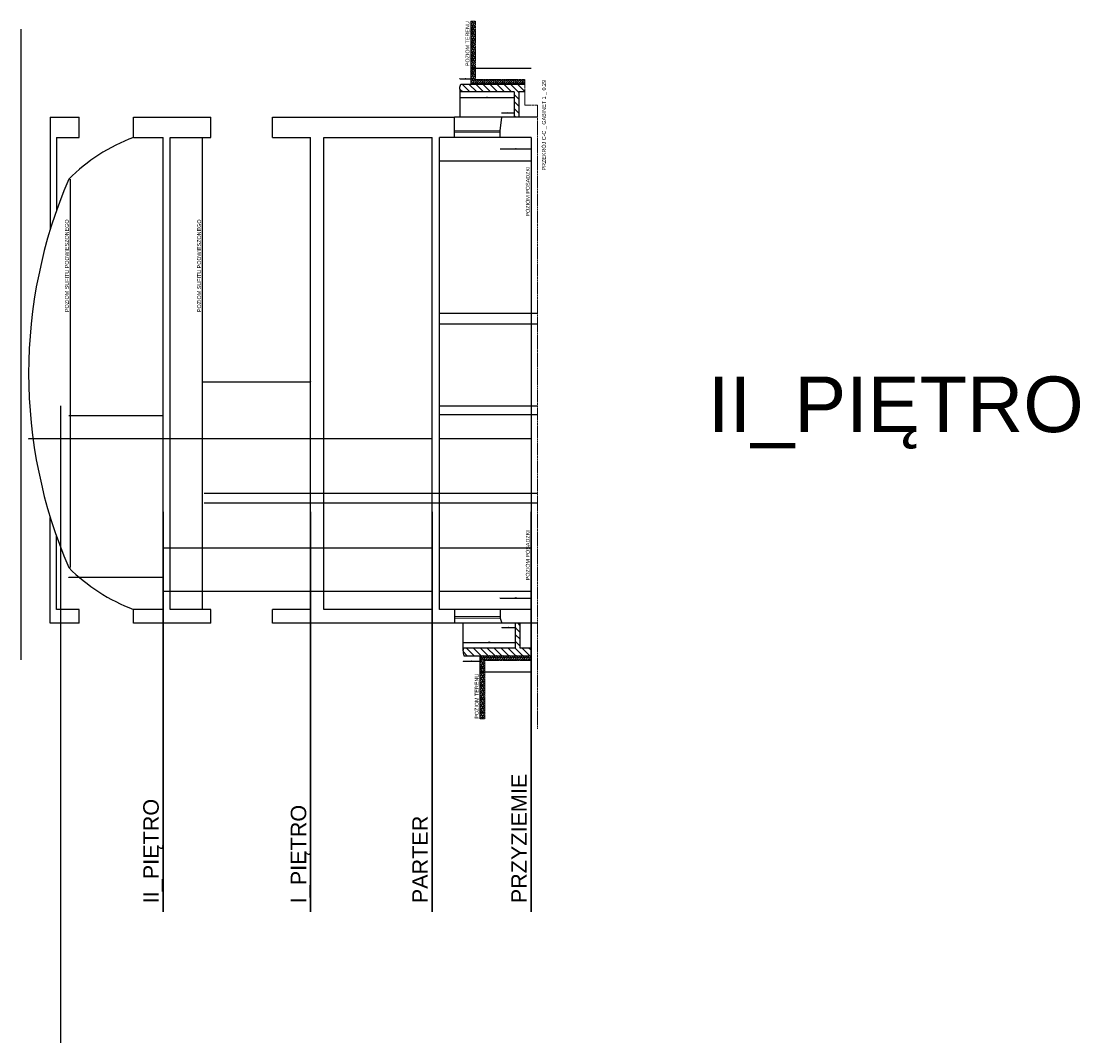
# Model space of a CAD drawing. Header units: millimetres. Extents: x 26866 to 1024070, y -428191 to 408885.
# Tile 44 of 248: x 131399 to 165855, y 268440 to 301485. Entities that reach past the tile are written whole.
import ezdxf

# ---------------------------------------------------------------- set-up
doc = ezdxf.new("R2010")
doc.units = ezdxf.units.MM
doc.header["$LTSCALE"] = 2
doc.linetypes.add('ACAD_ISO02W100', pattern=[15, 12, -3])
doc.linetypes.add('HIDDENX2', pattern=[19.05, 12.7, -6.35])
doc.layers.get('Defpoints').update_dxf_attribs({"color": 1})
for name, color, linetype in [('3DPLAN_A_KRESKOWANIE 1', 253, 'Continuous'), ('3DPLAN_A_OPIS', 8, 'Continuous'), ('3DPLAN_K_DZIAŁOWA NISKIE', 134, 'Continuous'), ('3DPLAN_K_NOŚNA', 7, 'Continuous'), ('3DPLAN_K_OBRYS WIDOK', 242, 'Continuous'), ('3DPLAN_W_KRESKOWANIE ARKUSZA', 253, 'Continuous'), ('A_SCHODY', 6, 'Continuous')]:
    doc.layers.add(name, color=color, linetype=linetype)
for name, color, linetype, lineweight in [('3DPLAN_A_OKNA', 153, 'Continuous', 5), ('3DPLAN_A_WYMIAR', 7, 'Continuous', 5), ('3DPLAN_A_WYSOKOŚCI OPIS', 101, 'Continuous', 5), ('3DPLAN_A_WYSOKOŚCI ZMIANA', 144, 'HIDDENX2', 5)]:
    doc.layers.add(name, color=color, linetype=linetype, lineweight=lineweight)
doc.styles.add('ARIAL', font='arial.ttf')
doc.styles.add('SIMPLEX8', font='simplex.shx', dxfattribs={"width": 0.8})
doc.dimstyles.new('wymiar 1na100', dxfattribs={"dimtxt": 15, "dimasz": 10, "dimexe": 3, "dimexo": 5, "dimgap": 3, "dimtad": 1, "dimdec": 0, "dimtxsty": 'ARIAL', "dimblk": 'ARCHTICK', "dimcen": 2.5, "dimclrd": 40, "dimclre": 40, "dimclrt": 256, "dimadec": 1, "dimazin": 0, "dimtfac": 1, "dimtdec": 1, "dimtmove": 0, "dimatfit": 3, "dimldrblk": 'OPEN30', "dimfxl": 1.5, "dimfxlon": 1, "dimarcsym": 0})

# ---------------------------------------------------------------- blocks, each defined once
blk = doc.blocks.new('_ArchTick')
at = {"color": 0, "linetype": 'ByBlock', "const_width": 0.15}
blk.add_lwpolyline([(-0.5, -0.5), (0.5, 0.5)], dxfattribs=at)
blk = doc.blocks.new('*D18351')
at = {"layer": '3DPLAN_A_WYMIAR', "color": 40, "lineweight": -2}
for p, q in [((145586, 299018), (145586, 299014)), ((147336, 299018), (147336, 299014))]:
    blk.add_line(p, q, dxfattribs=at)
at = {"layer": '3DPLAN_A_WYMIAR', "lineweight": -2}
blk.add_line((145586, 299017), (147336, 299017), dxfattribs=at)
at = {"layer": 'Defpoints', "color": 0}
for p in [(145586, 299289), (147336, 299111), (147336, 299017)]:
    blk.add_point(p, dxfattribs=at)
at = {"layer": '3DPLAN_A_WYMIAR', "lineweight": -2, "xscale": 10, "yscale": 10, "zscale": 10, "rotation": 180}
blk.add_blockref('_ArchTick', (145586, 299017), dxfattribs=at)
at = {"layer": '3DPLAN_A_WYMIAR', "lineweight": -2, "xscale": 10, "yscale": 10, "zscale": 10}
blk.add_blockref('_ArchTick', (147336, 299017), dxfattribs=at)
at = {"layer": '3DPLAN_A_WYMIAR', "insert": (146461, 299025), "char_height": 10, "attachment_point": 5, "style": 'SIMPLEX8'}
blk.add_mtext('1750', dxfattribs=at)
blk = doc.blocks.new('_OPEN30')
at = {"color": 0, "linetype": 'ByBlock', "lineweight": -2}
for q in [(-1, 0.3), (-1, -0.3), (-1, 0)]:
    blk.add_line((0, 0), q, dxfattribs=at)
blk = doc.blocks.new('*D18352')
at = {"layer": '3DPLAN_A_WYMIAR', "color": 40, "lineweight": -2}
for p, q in [((145586, 299625), (145586, 299630)), ((145936, 299625), (145936, 299630))]:
    blk.add_line(p, q, dxfattribs=at)
at = {"layer": '3DPLAN_A_WYMIAR', "lineweight": -2}
blk.add_line((145586, 299627), (145936, 299627), dxfattribs=at)
at = {"layer": 'Defpoints', "color": 0}
for p in [(145936, 299627), (145936, 299566), (145586, 299324)]:
    blk.add_point(p, dxfattribs=at)
at = {"layer": '3DPLAN_A_WYMIAR', "lineweight": -2, "xscale": 10, "yscale": 10, "zscale": 10, "rotation": 180}
blk.add_blockref('_ArchTick', (145586, 299627), dxfattribs=at)
at = {"layer": '3DPLAN_A_WYMIAR', "lineweight": -2, "xscale": 10, "yscale": 10, "zscale": 10}
blk.add_blockref('_ArchTick', (145936, 299627), dxfattribs=at)
at = {"layer": '3DPLAN_A_WYMIAR', "insert": (145761, 299635), "char_height": 10, "attachment_point": 5, "style": 'SIMPLEX8'}
blk.add_mtext('350', dxfattribs=at)
blk = doc.blocks.new('*D18353')
at = {"layer": '3DPLAN_A_WYMIAR', "color": 40, "lineweight": -2}
for p, q in [((146936, 298517), (146936, 298522)), ((147336, 298517), (147336, 298522))]:
    blk.add_line(p, q, dxfattribs=at)
at = {"layer": '3DPLAN_A_WYMIAR', "lineweight": -2}
blk.add_line((146936, 298519), (147336, 298519), dxfattribs=at)
at = {"layer": 'Defpoints', "color": 0}
for p in [(147336, 298519), (146936, 298379), (147336, 298379)]:
    blk.add_point(p, dxfattribs=at)
at = {"layer": '3DPLAN_A_WYMIAR', "lineweight": -2, "xscale": 10, "yscale": 10, "zscale": 10, "rotation": 180}
blk.add_blockref('_ArchTick', (146936, 298519), dxfattribs=at)
at = {"layer": '3DPLAN_A_WYMIAR', "lineweight": -2, "xscale": 10, "yscale": 10, "zscale": 10}
blk.add_blockref('_ArchTick', (147336, 298519), dxfattribs=at)
at = {"layer": '3DPLAN_A_WYMIAR', "insert": (147136, 298527), "char_height": 10, "attachment_point": 5, "style": 'SIMPLEX8'}
blk.add_mtext('400', dxfattribs=at)
blk = doc.blocks.new('*D18354')
at = {"layer": '3DPLAN_A_WYMIAR', "color": 40, "lineweight": -2}
for p, q in [((146886, 297363), (146886, 297358)), ((147886, 297363), (147886, 297358))]:
    blk.add_line(p, q, dxfattribs=at)
at = {"layer": '3DPLAN_A_WYMIAR', "lineweight": -2}
blk.add_line((146886, 297361), (147886, 297361), dxfattribs=at)
at = {"layer": 'Defpoints', "color": 0}
for p in [(146886, 297729), (147886, 297729), (147886, 297361)]:
    blk.add_point(p, dxfattribs=at)
at = {"layer": '3DPLAN_A_WYMIAR', "lineweight": -2, "xscale": 10, "yscale": 10, "zscale": 10, "rotation": 180}
blk.add_blockref('_ArchTick', (146886, 297361), dxfattribs=at)
at = {"layer": '3DPLAN_A_WYMIAR', "lineweight": -2, "xscale": 10, "yscale": 10, "zscale": 10}
blk.add_blockref('_ArchTick', (147886, 297361), dxfattribs=at)
at = {"layer": '3DPLAN_A_WYMIAR', "insert": (147386, 297369), "char_height": 10, "attachment_point": 5, "style": 'SIMPLEX8'}
blk.add_mtext('1000', dxfattribs=at)
blk = doc.blocks.new('*D18355')
at = {"layer": '3DPLAN_A_WYMIAR', "color": 40, "lineweight": -2}
for p, q in [((144946, 296964), (144946, 296960)), ((147886, 296964), (147886, 296960))]:
    blk.add_line(p, q, dxfattribs=at)
at = {"layer": '3DPLAN_A_WYMIAR', "lineweight": -2}
blk.add_line((147886, 296963), (144946, 296963), dxfattribs=at)
at = {"layer": 'Defpoints', "color": 0}
for p in [(144946, 297068), (147886, 297068), (144946, 296963)]:
    blk.add_point(p, dxfattribs=at)
at = {"layer": '3DPLAN_A_WYMIAR', "lineweight": -2, "xscale": 10, "yscale": 10, "zscale": 10, "rotation": 180}
blk.add_blockref('_ArchTick', (144946, 296963), dxfattribs=at)
at = {"layer": '3DPLAN_A_WYMIAR', "lineweight": -2, "xscale": 10, "yscale": 10, "zscale": 10}
blk.add_blockref('_ArchTick', (147886, 296963), dxfattribs=at)
at = {"layer": '3DPLAN_A_WYMIAR', "insert": (146416, 296971), "char_height": 10, "attachment_point": 5, "style": 'SIMPLEX8'}
blk.add_mtext('2940', dxfattribs=at)
blk = doc.blocks.new('*D18356')
at = {"layer": '3DPLAN_K_NOŚNA', "color": 40, "lineweight": -2}
for p, q in [((145936, 299966), (145936, 299971)), ((145936, 299968), (147886, 299968)), ((147886, 299966), (147886, 299971))]:
    blk.add_line(p, q, dxfattribs=at)
at = {"layer": 'Defpoints', "color": 0}
for p in [(145936, 299889), (147886, 299968), (147886, 297588)]:
    blk.add_point(p, dxfattribs=at)
at = {"layer": '3DPLAN_K_NOŚNA', "color": 40, "lineweight": -2, "xscale": 10, "yscale": 10, "zscale": 10, "rotation": 180}
blk.add_blockref('_ArchTick', (145936, 299968), dxfattribs=at)
at = {"layer": '3DPLAN_K_NOŚNA', "color": 40, "lineweight": -2, "xscale": 10, "yscale": 10, "zscale": 10}
blk.add_blockref('_ArchTick', (147886, 299968), dxfattribs=at)
at = {"layer": '3DPLAN_K_NOŚNA', "insert": (146911, 299978), "char_height": 15, "attachment_point": 5, "style": 'ARIAL'}
blk.add_mtext('1950', dxfattribs=at)
blk = doc.blocks.new('*D18357')
at = {"layer": '3DPLAN_A_WYMIAR', "color": 40, "lineweight": -2}
for p, q in [((145686, 281390), (145686, 281394)), ((147386, 281390), (147386, 281394))]:
    blk.add_line(p, q, dxfattribs=at)
at = {"layer": '3DPLAN_A_WYMIAR', "lineweight": -2}
blk.add_line((145686, 281391), (147386, 281391), dxfattribs=at)
at = {"layer": 'Defpoints', "color": 0}
for p in [(147386, 281391), (147386, 281297), (145686, 281120)]:
    blk.add_point(p, dxfattribs=at)
at = {"layer": '3DPLAN_A_WYMIAR', "lineweight": -2, "xscale": 10, "yscale": 10, "zscale": 10, "rotation": 180}
blk.add_blockref('_ArchTick', (145686, 281391), dxfattribs=at)
at = {"layer": '3DPLAN_A_WYMIAR', "lineweight": -2, "xscale": 10, "yscale": 10, "zscale": 10}
blk.add_blockref('_ArchTick', (147386, 281391), dxfattribs=at)
at = {"layer": '3DPLAN_A_WYMIAR', "insert": (146536, 281399), "char_height": 10, "attachment_point": 5, "style": 'SIMPLEX8'}
blk.add_mtext('1700', dxfattribs=at)
blk = doc.blocks.new('*D18358')
at = {"layer": '3DPLAN_A_WYMIAR', "color": 40, "lineweight": -2}
for p, q in [((145686, 280783), (145686, 280778)), ((146236, 280783), (146236, 280778))]:
    blk.add_line(p, q, dxfattribs=at)
at = {"layer": '3DPLAN_A_WYMIAR', "lineweight": -2}
blk.add_line((145686, 280781), (146236, 280781), dxfattribs=at)
at = {"layer": 'Defpoints', "color": 0}
for p in [(145686, 281084), (146236, 280843), (146236, 280781)]:
    blk.add_point(p, dxfattribs=at)
at = {"layer": '3DPLAN_A_WYMIAR', "lineweight": -2, "xscale": 10, "yscale": 10, "zscale": 10, "rotation": 180}
blk.add_blockref('_ArchTick', (145686, 280781), dxfattribs=at)
at = {"layer": '3DPLAN_A_WYMIAR', "lineweight": -2, "xscale": 10, "yscale": 10, "zscale": 10}
blk.add_blockref('_ArchTick', (146236, 280781), dxfattribs=at)
at = {"layer": '3DPLAN_A_WYMIAR', "insert": (145961, 280789), "char_height": 10, "attachment_point": 5, "style": 'SIMPLEX8'}
blk.add_mtext('550', dxfattribs=at)
blk = doc.blocks.new('*D18359')
at = {"layer": '3DPLAN_A_WYMIAR', "color": 40, "lineweight": -2}
for p, q in [((146936, 281871), (146936, 281867)), ((147386, 281871), (147386, 281867))]:
    blk.add_line(p, q, dxfattribs=at)
at = {"layer": '3DPLAN_A_WYMIAR', "lineweight": -2}
blk.add_line((146936, 281870), (147386, 281870), dxfattribs=at)
at = {"layer": 'Defpoints', "color": 0}
for p in [(146936, 282009), (147386, 282009), (147386, 281870)]:
    blk.add_point(p, dxfattribs=at)
at = {"layer": '3DPLAN_A_WYMIAR', "lineweight": -2, "xscale": 10, "yscale": 10, "zscale": 10, "rotation": 180}
blk.add_blockref('_ArchTick', (146936, 281870), dxfattribs=at)
at = {"layer": '3DPLAN_A_WYMIAR', "lineweight": -2, "xscale": 10, "yscale": 10, "zscale": 10}
blk.add_blockref('_ArchTick', (147386, 281870), dxfattribs=at)
at = {"layer": '3DPLAN_A_WYMIAR', "insert": (147161, 281878), "char_height": 10, "attachment_point": 5, "style": 'SIMPLEX8'}
blk.add_mtext('450', dxfattribs=at)
blk = doc.blocks.new('*D18360')
at = {"layer": '3DPLAN_A_WYMIAR', "color": 40, "lineweight": -2}
for p, q in [((146886, 282826), (146886, 282830)), ((147886, 282826), (147886, 282830))]:
    blk.add_line(p, q, dxfattribs=at)
at = {"layer": '3DPLAN_A_WYMIAR', "lineweight": -2}
blk.add_line((146886, 282827), (147886, 282827), dxfattribs=at)
at = {"layer": 'Defpoints', "color": 0}
for p in [(147886, 282827), (146886, 282459), (147886, 282459)]:
    blk.add_point(p, dxfattribs=at)
at = {"layer": '3DPLAN_A_WYMIAR', "lineweight": -2, "xscale": 10, "yscale": 10, "zscale": 10, "rotation": 180}
blk.add_blockref('_ArchTick', (146886, 282827), dxfattribs=at)
at = {"layer": '3DPLAN_A_WYMIAR', "lineweight": -2, "xscale": 10, "yscale": 10, "zscale": 10}
blk.add_blockref('_ArchTick', (147886, 282827), dxfattribs=at)
at = {"layer": '3DPLAN_A_WYMIAR', "insert": (147386, 282835), "char_height": 10, "attachment_point": 5, "style": 'SIMPLEX8'}
blk.add_mtext('1000', dxfattribs=at)
blk = doc.blocks.new('*D18361')
at = {"layer": '3DPLAN_K_NOŚNA', "color": 40, "lineweight": -2}
for p, q in [((146236, 280442), (146236, 280438)), ((146236, 280441), (147886, 280441)), ((147886, 280442), (147886, 280438))]:
    blk.add_line(p, q, dxfattribs=at)
at = {"layer": 'Defpoints', "color": 0}
for p in [(147886, 282589), (146236, 280525), (147886, 280441)]:
    blk.add_point(p, dxfattribs=at)
at = {"layer": '3DPLAN_K_NOŚNA', "color": 40, "lineweight": -2, "xscale": 10, "yscale": 10, "zscale": 10, "rotation": 180}
blk.add_blockref('_ArchTick', (146236, 280441), dxfattribs=at)
at = {"layer": '3DPLAN_K_NOŚNA', "color": 40, "lineweight": -2, "xscale": 10, "yscale": 10, "zscale": 10}
blk.add_blockref('_ArchTick', (147886, 280441), dxfattribs=at)
at = {"layer": '3DPLAN_K_NOŚNA', "insert": (147061, 280451), "char_height": 15, "attachment_point": 5, "style": 'ARIAL'}
blk.add_mtext('1650', dxfattribs=at)
blk = doc.blocks.new('*D18362')
at = {"layer": '3DPLAN_K_NOŚNA', "color": 40, "lineweight": -2}
for p, q in [((144926, 287971), (144926, 287975)), ((147886, 287972), (144926, 287972)), ((147886, 287971), (147886, 287975))]:
    blk.add_line(p, q, dxfattribs=at)
at = {"layer": 'Defpoints', "color": 0}
for p in [(144926, 287972), (144926, 287792), (147886, 287792)]:
    blk.add_point(p, dxfattribs=at)
at = {"layer": '3DPLAN_K_NOŚNA', "color": 40, "lineweight": -2, "xscale": 10, "yscale": 10, "zscale": 10, "rotation": 180}
blk.add_blockref('_ArchTick', (144926, 287972), dxfattribs=at)
at = {"layer": '3DPLAN_K_NOŚNA', "color": 40, "lineweight": -2, "xscale": 10, "yscale": 10, "zscale": 10}
blk.add_blockref('_ArchTick', (147886, 287972), dxfattribs=at)
at = {"layer": '3DPLAN_K_NOŚNA', "insert": (146406, 287983), "char_height": 15, "attachment_point": 5, "style": 'ARIAL'}
blk.add_mtext('2960', dxfattribs=at)
blk = doc.blocks.new('*D18363')
at = {"layer": '3DPLAN_K_NOŚNA', "color": 40, "lineweight": -2}
for p, q in [((132986, 287971), (132986, 287975)), ((133226, 287972), (132986, 287972)), ((133226, 287971), (133226, 287975))]:
    blk.add_line(p, q, dxfattribs=at)
at = {"layer": 'Defpoints', "color": 0}
for p in [(132986, 287972), (133226, 287792), (132986, 287528)]:
    blk.add_point(p, dxfattribs=at)
at = {"layer": '3DPLAN_K_NOŚNA', "color": 40, "lineweight": -2, "xscale": 10, "yscale": 10, "zscale": 10, "rotation": 180}
blk.add_blockref('_ArchTick', (132986, 287972), dxfattribs=at)
at = {"layer": '3DPLAN_K_NOŚNA', "color": 40, "lineweight": -2, "xscale": 10, "yscale": 10, "zscale": 10}
blk.add_blockref('_ArchTick', (133226, 287972), dxfattribs=at)
at = {"layer": '3DPLAN_K_NOŚNA', "insert": (133106, 287983), "char_height": 15, "attachment_point": 5, "style": 'ARIAL'}
blk.add_mtext('240', dxfattribs=at)
blk = doc.blocks.new('*D18364')
at = {"layer": '3DPLAN_K_NOŚNA', "color": 40, "lineweight": -2}
for p, q in [((141186, 287971), (141186, 287975)), ((144686, 287972), (141186, 287972)), ((144686, 287971), (144686, 287975))]:
    blk.add_line(p, q, dxfattribs=at)
at = {"layer": 'Defpoints', "color": 0}
for p in [(141186, 287972), (141186, 287673), (144686, 287528)]:
    blk.add_point(p, dxfattribs=at)
at = {"layer": '3DPLAN_K_NOŚNA', "color": 40, "lineweight": -2, "xscale": 10, "yscale": 10, "zscale": 10, "rotation": 180}
blk.add_blockref('_ArchTick', (141186, 287972), dxfattribs=at)
at = {"layer": '3DPLAN_K_NOŚNA', "color": 40, "lineweight": -2, "xscale": 10, "yscale": 10, "zscale": 10}
blk.add_blockref('_ArchTick', (144686, 287972), dxfattribs=at)
at = {"layer": '3DPLAN_K_NOŚNA', "insert": (142936, 287983), "char_height": 15, "attachment_point": 5, "style": 'ARIAL'}
blk.add_mtext('3500', dxfattribs=at)
blk = doc.blocks.new('*D18365')
at = {"layer": '3DPLAN_K_NOŚNA', "color": 40, "lineweight": -2}
for p, q in [((140756, 287971), (140756, 287975)), ((141186, 287972), (140756, 287972)), ((141186, 287971), (141186, 287975))]:
    blk.add_line(p, q, dxfattribs=at)
at = {"layer": 'Defpoints', "color": 0}
for p in [(140756, 287972), (140756, 287799), (141186, 287673)]:
    blk.add_point(p, dxfattribs=at)
at = {"layer": '3DPLAN_K_NOŚNA', "color": 40, "lineweight": -2, "xscale": 10, "yscale": 10, "zscale": 10, "rotation": 180}
blk.add_blockref('_ArchTick', (140756, 287972), dxfattribs=at)
at = {"layer": '3DPLAN_K_NOŚNA', "color": 40, "lineweight": -2, "xscale": 10, "yscale": 10, "zscale": 10}
blk.add_blockref('_ArchTick', (141186, 287972), dxfattribs=at)
at = {"layer": '3DPLAN_K_NOŚNA', "insert": (140971, 287983), "char_height": 15, "attachment_point": 5, "style": 'ARIAL'}
blk.add_mtext('430', dxfattribs=at)
blk = doc.blocks.new('*D18366')
at = {"layer": '3DPLAN_K_NOŚNA', "color": 40, "lineweight": -2}
for p, q in [((136216, 287971), (136216, 287975)), ((140756, 287972), (136216, 287972)), ((140756, 287971), (140756, 287975))]:
    blk.add_line(p, q, dxfattribs=at)
at = {"layer": 'Defpoints', "color": 0}
for p in [(136216, 287972), (136216, 287799), (140756, 287799)]:
    blk.add_point(p, dxfattribs=at)
at = {"layer": '3DPLAN_K_NOŚNA', "color": 40, "lineweight": -2, "xscale": 10, "yscale": 10, "zscale": 10, "rotation": 180}
blk.add_blockref('_ArchTick', (136216, 287972), dxfattribs=at)
at = {"layer": '3DPLAN_K_NOŚNA', "color": 40, "lineweight": -2, "xscale": 10, "yscale": 10, "zscale": 10}
blk.add_blockref('_ArchTick', (140756, 287972), dxfattribs=at)
at = {"layer": '3DPLAN_K_NOŚNA', "insert": (138486, 287983), "char_height": 15, "attachment_point": 5, "style": 'ARIAL'}
blk.add_mtext('4540', dxfattribs=at)
blk = doc.blocks.new('*D18367')
at = {"layer": '3DPLAN_K_NOŚNA', "color": 40, "lineweight": -2}
for p, q in [((135986, 287971), (135986, 287975)), ((136216, 287972), (135986, 287972)), ((136216, 287971), (136216, 287975))]:
    blk.add_line(p, q, dxfattribs=at)
at = {"layer": 'Defpoints', "color": 0}
for p in [(135986, 287972), (135986, 287703), (136216, 287799)]:
    blk.add_point(p, dxfattribs=at)
at = {"layer": '3DPLAN_K_NOŚNA', "color": 40, "lineweight": -2, "xscale": 10, "yscale": 10, "zscale": 10, "rotation": 180}
blk.add_blockref('_ArchTick', (135986, 287972), dxfattribs=at)
at = {"layer": '3DPLAN_K_NOŚNA', "color": 40, "lineweight": -2, "xscale": 10, "yscale": 10, "zscale": 10}
blk.add_blockref('_ArchTick', (136216, 287972), dxfattribs=at)
at = {"layer": '3DPLAN_K_NOŚNA', "insert": (136101, 287983), "char_height": 15, "attachment_point": 5, "style": 'ARIAL'}
blk.add_mtext('230', dxfattribs=at)
blk = doc.blocks.new('*D18368')
at = {"layer": '3DPLAN_K_NOŚNA', "color": 40, "lineweight": -2}
for p, q in [((131636, 287974), (131636, 287969)), ((135986, 287972), (131636, 287972)), ((135986, 287971), (135986, 287975))]:
    blk.add_line(p, q, dxfattribs=at)
at = {"layer": 'Defpoints', "color": 0}
for p in [(131636, 290094), (131636, 287972), (135986, 287703)]:
    blk.add_point(p, dxfattribs=at)
at = {"layer": '3DPLAN_K_NOŚNA', "color": 40, "lineweight": -2, "xscale": 10, "yscale": 10, "zscale": 10, "rotation": 180}
blk.add_blockref('_ArchTick', (131636, 287972), dxfattribs=at)
at = {"layer": '3DPLAN_K_NOŚNA', "color": 40, "lineweight": -2, "xscale": 10, "yscale": 10, "zscale": 10}
blk.add_blockref('_ArchTick', (135986, 287972), dxfattribs=at)
at = {"layer": '3DPLAN_K_NOŚNA', "insert": (133811, 287983), "char_height": 15, "attachment_point": 5, "style": 'ARIAL'}
blk.add_mtext('4350', dxfattribs=at)
blk = doc.blocks.new('*D18369')
at = {"layer": '3DPLAN_K_NOŚNA', "color": 40, "lineweight": -2}
for p, q in [((132936, 288733), (132936, 288728)), ((132936, 288731), (135986, 288731)), ((135986, 288733), (135986, 288728))]:
    blk.add_line(p, q, dxfattribs=at)
at = {"layer": 'Defpoints', "color": 0}
for p in [(132936, 288924), (135986, 288924), (135986, 288731)]:
    blk.add_point(p, dxfattribs=at)
at = {"layer": '3DPLAN_K_NOŚNA', "color": 40, "lineweight": -2, "xscale": 10, "yscale": 10, "zscale": 10, "rotation": 180}
blk.add_blockref('_ArchTick', (132936, 288731), dxfattribs=at)
at = {"layer": '3DPLAN_K_NOŚNA', "color": 40, "lineweight": -2, "xscale": 10, "yscale": 10, "zscale": 10}
blk.add_blockref('_ArchTick', (135986, 288731), dxfattribs=at)
at = {"layer": '3DPLAN_K_NOŚNA', "insert": (134461, 288742), "char_height": 15, "attachment_point": 5, "style": 'ARIAL'}
blk.add_mtext('3050', dxfattribs=at)
blk = doc.blocks.new('*D18370')
at = {"layer": '3DPLAN_K_NOŚNA', "color": 40, "lineweight": -2}
for p, q in [((135026, 283484), (135026, 283489)), ((135986, 283486), (135026, 283486)), ((135986, 283484), (135986, 283489))]:
    blk.add_line(p, q, dxfattribs=at)
at = {"layer": 'Defpoints', "color": 0}
for p in [(135026, 283486), (135026, 282459), (135986, 282459)]:
    blk.add_point(p, dxfattribs=at)
at = {"layer": '3DPLAN_K_NOŚNA', "color": 40, "lineweight": -2, "xscale": 10, "yscale": 10, "zscale": 10, "rotation": 180}
blk.add_blockref('_ArchTick', (135026, 283486), dxfattribs=at)
at = {"layer": '3DPLAN_K_NOŚNA', "color": 40, "lineweight": -2, "xscale": 10, "yscale": 10, "zscale": 10}
blk.add_blockref('_ArchTick', (135986, 283486), dxfattribs=at)
at = {"layer": '3DPLAN_K_NOŚNA', "insert": (135506, 283496), "char_height": 15, "attachment_point": 5, "style": 'ARIAL'}
blk.add_mtext('960', dxfattribs=at)
blk = doc.blocks.new('*D18371')
at = {"layer": '3DPLAN_K_NOŚNA', "color": 40, "lineweight": -2}
for p, q in [((133276, 283484), (133276, 283489)), ((135026, 283486), (133276, 283486)), ((135026, 283484), (135026, 283489))]:
    blk.add_line(p, q, dxfattribs=at)
at = {"layer": 'Defpoints', "color": 0}
for p in [(133276, 283486), (133276, 282459), (135026, 282459)]:
    blk.add_point(p, dxfattribs=at)
at = {"layer": '3DPLAN_K_NOŚNA', "color": 40, "lineweight": -2, "xscale": 10, "yscale": 10, "zscale": 10, "rotation": 180}
blk.add_blockref('_ArchTick', (133276, 283486), dxfattribs=at)
at = {"layer": '3DPLAN_K_NOŚNA', "color": 40, "lineweight": -2, "xscale": 10, "yscale": 10, "zscale": 10}
blk.add_blockref('_ArchTick', (135026, 283486), dxfattribs=at)
at = {"layer": '3DPLAN_K_NOŚNA', "insert": (134151, 283496), "char_height": 15, "attachment_point": 5, "style": 'ARIAL'}
blk.add_mtext('1750', dxfattribs=at)
blk = doc.blocks.new('*D18372')
at = {"layer": '3DPLAN_K_NOŚNA', "color": 40, "lineweight": -2}
for p, q in [((132936, 283484), (132936, 283489)), ((133276, 283486), (132936, 283486)), ((133276, 283484), (133276, 283489))]:
    blk.add_line(p, q, dxfattribs=at)
at = {"layer": 'Defpoints', "color": 0}
for p in [(132936, 283486), (132936, 282459), (133276, 282459)]:
    blk.add_point(p, dxfattribs=at)
at = {"layer": '3DPLAN_K_NOŚNA', "color": 40, "lineweight": -2, "xscale": 10, "yscale": 10, "zscale": 10, "rotation": 180}
blk.add_blockref('_ArchTick', (132936, 283486), dxfattribs=at)
at = {"layer": '3DPLAN_K_NOŚNA', "color": 40, "lineweight": -2, "xscale": 10, "yscale": 10, "zscale": 10}
blk.add_blockref('_ArchTick', (133276, 283486), dxfattribs=at)
at = {"layer": '3DPLAN_K_NOŚNA', "insert": (133106, 283496), "char_height": 15, "attachment_point": 5, "style": 'ARIAL'}
blk.add_mtext('340', dxfattribs=at)
blk = doc.blocks.new('*D18373')
at = {"layer": '3DPLAN_K_NOŚNA', "color": 40, "lineweight": -2}
for p, q in [((137256, 289827), (137256, 289822)), ((137256, 289825), (140756, 289825)), ((140756, 289827), (140756, 289822))]:
    blk.add_line(p, q, dxfattribs=at)
at = {"layer": 'Defpoints', "color": 0}
for p in [(137256, 290921), (140756, 290921), (140756, 289825)]:
    blk.add_point(p, dxfattribs=at)
at = {"layer": '3DPLAN_K_NOŚNA', "color": 40, "lineweight": -2, "xscale": 10, "yscale": 10, "zscale": 10, "rotation": 180}
blk.add_blockref('_ArchTick', (137256, 289825), dxfattribs=at)
at = {"layer": '3DPLAN_K_NOŚNA', "color": 40, "lineweight": -2, "xscale": 10, "yscale": 10, "zscale": 10}
blk.add_blockref('_ArchTick', (140756, 289825), dxfattribs=at)
at = {"layer": '3DPLAN_K_NOŚNA', "insert": (139006, 289836), "char_height": 15, "attachment_point": 5, "style": 'ARIAL'}
blk.add_mtext('3500', dxfattribs=at)

msp = doc.modelspace()

# ---------------------------------------------------------------- hatches: boundary and pattern name
at = {"layer": '3DPLAN_A_KRESKOWANIE 1'}
h = msp.add_hatch(dxfattribs=at)
h.set_pattern_fill('ANSI31', color=256, scale=50, angle=270, style=0)
h.set_pattern_definition([(135, (161417.56, 318482.05), (-112.2532, -112.2532), [])])
h.paths.add_polyline_path([(145612.6, 299449.2), (145585.8, 299359.6), (145585.8, 299288.8), (145612.6, 299199.2), (147335.8, 299199.2), (147335.8, 298379.2), (147485.8, 298379.2), (147485.8, 299199.2), (147687.4, 299199.2), (147687.4, 299449.2)])
h = msp.add_hatch(dxfattribs=at)
h.set_pattern_fill('ANSI31', color=256, scale=50, angle=90, style=0)
h.set_pattern_definition([(135, (161417.56, 306448.44), (-112.2532, -112.2532), [])])
h.paths.add_polyline_path([(147385.8, 281209.2), (145712.6, 281209.2), (145685.8, 281119.6), (145685.8, 281048.8), (145712.6, 280959.2), (147885.8, 280959.2), (147885.8, 281209.2), (147535.8, 281209.2), (147535.8, 282009.2), (147385.8, 282009.2)])
at = {"layer": '3DPLAN_W_KRESKOWANIE ARKUSZA', "transparency": 33554687}
h = msp.add_hatch(dxfattribs=at)
h.set_pattern_fill('AR-HBONE', color=9, scale=0.5, angle=270)
h.set_pattern_definition([(135, (-98363.716, 41058.754), (-71.842049, 4e-15), [152.4, -50.8]), (225, (-98399.637, 41094.675), (-71.842049, 1e-14), [152.4, -50.8])])
h.paths.add_polyline_path([(146085.8, 299599.2), (146085.8, 301485.2), (145935.8, 301485.2), (145935.8, 299449.2), (147687.4, 299449.2), (147687.4, 299599.2)])
h = msp.add_hatch(dxfattribs=at)
h.set_pattern_fill('AR-HBONE', color=9, scale=0.5, angle=90)
h.set_pattern_definition([(135, (-98363.716, 29005.14), (-71.842049, 4e-15), [152.4, -50.8]), (225, (-98399.637, 29041.063), (-71.842049, 1e-14), [152.4, -50.8])])
h.paths.add_polyline_path([(146235.8, 278923.2), (146385.8, 278923.2), (146385.8, 280809.2), (147885.8, 280809.2), (147885.8, 280959.2), (146235.8, 280959.2)])

# ---------------------------------------------------------------- linework, layer by layer
at = {"layer": '3DPLAN_A_OKNA'}
for p, q in [((146885.8, 297944.2), (145405.8, 297944.2)), ((146885.8, 297894.2), (145405.8, 297894.2)), ((146885.8, 282224.2), (145405.8, 282224.2)), ((146885.8, 282174.2), (145405.8, 282174.2))]:
    msp.add_line(p, q, dxfattribs=at)
at = {"layer": '3DPLAN_A_OPIS', "color": 2, "lineweight": 30}
for p, q in [((135985.8, 285613), (135985.8, 272671.5)), ((140755.8, 285613), (140755.8, 272671.5)), ((144685.8, 285613), (144685.8, 272671.5)), ((147885.8, 285613), (147885.8, 272671.5))]:
    msp.add_line(p, q, dxfattribs=at)
at = {"layer": '3DPLAN_A_WYSOKOŚCI ZMIANA'}
for p, q in [((145935.8, 301485.2), (146085.8, 301485.2)), ((146085.8, 301485.2), (146085.8, 299599.2)), ((146085.8, 299599.2), (147687.4, 299599.2)), ((147687.4, 299599.2), (147687.4, 298775.1)), ((147687.4, 298775.1), (148091.1, 298775.1)), ((148091.1, 298775.1), (148091.1, 278597)), ((146385.8, 280809.2), (147885.8, 280809.2)), ((146385.8, 278923.2), (146385.8, 280809.2)), ((146235.8, 278923.2), (146385.8, 278923.2))]:
    msp.add_line(p, q, dxfattribs=at)
at = {"layer": '3DPLAN_K_DZIAŁOWA NISKIE'}
for p, q in [((146885.8, 297729.2), (145405.8, 297729.2)), ((146885.8, 282459.2), (145405.8, 282459.2))]:
    msp.add_line(p, q, dxfattribs=at)
at = {"layer": '3DPLAN_K_NOŚNA'}
for p, q in [((145935.8, 301485.2), (145935.8, 299449.2)), ((131399.3, 280827.7), (131399.3, 301234.2)), ((147885.8, 282459.2), (147885.8, 285112.8)), ((146235.8, 278923.2), (146235.8, 280959.2))]:
    msp.add_line(p, q, dxfattribs=at)
at = {"layer": '3DPLAN_K_NOŚNA', "color": 1}
for p, q in [((145585.8, 299359.6), (145612.6, 299449.2)), ((145612.6, 299449.2), (147687.4, 299449.2)), ((145585.8, 299288.8), (145585.8, 299359.6)), ((145585.8, 299288.8), (145612.6, 299199.2)), ((147335.8, 299199.2), (145612.6, 299199.2)), ((147335.8, 299199.2), (147335.8, 298379.2)), ((147485.8, 299199.2), (147485.8, 298379.2)), ((132337.6, 298379.2), (133275.8, 298379.2)), ((132337.6, 298379.2), (132337.6, 294757)), ((133275.8, 297729.2), (133275.8, 298379.2)), ((135025.8, 298379.2), (137525.8, 298379.2)), ((135025.8, 297729.2), (135025.8, 298379.2)), ((137525.8, 297729.2), (137525.8, 298379.2)), ((139525.8, 298379.2), (145405.8, 298379.2)), ((139525.8, 297729.2), (139525.8, 298379.2)), ((145405.8, 297729.2), (145405.8, 298379.2)), ((146885.8, 297944.2), (146935.8, 298379.2)), ((148091.1, 298379.2), (146935.8, 298379.2)), ((132537.6, 297729.2), (133275.8, 297729.2)), ((132537.6, 297729.2), (132537.6, 295362.8)), ((135025.8, 297729.2), (135985.8, 297729.2)), ((135985.8, 282459.2), (135985.8, 297729.2)), ((136215.8, 297729.2), (137525.8, 297729.2)), ((136215.8, 282459.2), (136215.8, 297729.2)), ((139525.8, 297729.2), (140755.8, 297729.2)), ((140755.8, 282459.2), (140755.8, 297729.2)), ((141185.8, 297729.2), (144685.8, 297729.2)), ((141185.8, 282459.2), (141185.8, 297729.2)), ((144685.8, 282459.2), (144685.8, 297729.2)), ((145405.8, 297729.2), (144925.8, 297729.2)), ((144925.8, 282459.2), (144925.8, 297729.2)), ((146885.8, 297729.2), (146885.8, 297944.2)), ((147885.8, 297729.2), (146885.8, 297729.2)), ((147885.8, 297729.2), (147885.8, 278597)), ((144925.8, 292039.2), (148091.1, 292039.2)), ((144925.8, 291699.2), (148091.1, 291699.2)), ((144925.8, 289049.2), (148091.1, 289049.2)), ((144925.8, 288759.2), (148091.1, 288759.2)), ((137315.8, 286219.2), (148091.1, 286219.2)), ((137315.8, 285904.2), (148091.1, 285904.2)), ((132337.6, 282009.2), (132337.6, 285431.4)), ((132537.6, 282459.2), (132537.6, 284825.6)), ((133275.8, 282459.2), (132537.6, 282459.2)), ((133275.8, 282009.2), (133275.8, 282459.2)), ((135025.8, 282009.2), (135025.8, 282459.2)), ((135985.8, 282459.2), (135025.8, 282459.2)), ((137525.8, 282459.2), (136215.8, 282459.2)), ((137525.8, 282009.2), (137525.8, 282459.2)), ((140755.8, 282459.2), (139525.8, 282459.2)), ((139525.8, 282009.2), (139525.8, 282459.2)), ((144685.8, 282459.2), (141185.8, 282459.2)), ((145405.8, 282459.2), (144925.8, 282459.2)), ((145405.8, 282459.2), (145405.8, 282009.2)), ((147885.8, 282459.2), (146885.8, 282459.2)), ((146885.8, 282459.2), (146885.8, 282174.2)), ((133275.8, 282009.2), (132337.6, 282009.2)), ((137525.8, 282009.2), (135025.8, 282009.2)), ((145405.8, 282009.2), (139525.8, 282009.2)), ((146885.8, 282174.2), (146935.8, 282009.2)), ((148091.1, 282009.2), (146935.8, 282009.2)), ((147385.8, 281209.2), (147385.8, 282009.2)), ((147535.8, 281209.2), (147535.8, 282009.2)), ((145685.8, 281119.6), (145712.6, 281209.2)), ((147385.8, 281209.2), (145712.6, 281209.2)), ((147885.8, 281209.2), (147535.8, 281209.2)), ((145685.8, 281119.6), (145685.8, 281048.8)), ((145685.8, 281048.8), (145712.6, 280959.2)), ((145712.6, 280959.2), (147885.8, 280959.2))]:
    msp.add_line(p, q, dxfattribs=at)
at = {"layer": '3DPLAN_K_NOŚNA', "color": 9}
for p, q in [((145585.8, 299288.8), (145585.8, 298379.2)), ((145685.8, 281119.6), (145685.8, 282009.2))]:
    msp.add_line(p, q, dxfattribs=at)
at = {"layer": '3DPLAN_K_NOŚNA', "color": 6, "linetype": 'ACAD_ISO02W100'}
for p, q in [((137255.8, 282459.2), (137255.8, 297729.2)), ((132985.8, 283809.2), (132985.8, 296379.2))]:
    msp.add_line(p, q, dxfattribs=at)
at = {"layer": '3DPLAN_K_NOŚNA', "color": 1}
for centre, radius, start, end in [((137088.3, 292243.4), 5860.8, 110.60451, 135.11499), ((147478.6, 290094.2), 15842.8, 156.62729, 203.37271), ((137088.3, 287945.1), 5860.8, 224.88501, 249.39549)]:
    msp.add_arc(centre, radius, start, end, dxfattribs=at)
at = {"layer": '3DPLAN_K_OBRYS WIDOK'}
for p, q in [((146935.8, 298379.2), (145405.8, 298379.2)), ((146935.8, 282009.2), (145405.8, 282009.2))]:
    msp.add_line(p, q, dxfattribs=at)
at = {"layer": 'A_SCHODY'}
msp.add_line((147687.4, 299199.2), (147485.8, 299199.2), dxfattribs=at)
at = {"layer": 'A_SCHODY', "color": 2}
msp.add_line((132682.5, 268440.2), (132682.5, 289041.1), dxfattribs=at)
at = {"layer": 'A_SCHODY', "color": 6}
for p, q in [((135985.8, 284449.2), (144685.8, 284449.2)), ((144925.8, 284449.2), (147885.8, 284449.2)), ((135985.8, 283049.2), (144685.8, 283049.2)), ((144925.8, 283049.2), (147885.8, 283049.2))]:
    msp.add_line(p, q, dxfattribs=at)

# ---------------------------------------------------------------- texts
at = {"layer": '3DPLAN_A_OPIS', "color": 3, "lineweight": 30, "style": 'ARIAL'}
msp.add_attdef('II_PIĘTRO', (153603.4, 288193.4), 'Pom. użytkowe', height=1800, dxfattribs=at)
at = {"layer": '3DPLAN_A_OPIS', "color": 2, "lineweight": 30, "style": 'ARIAL'}
for tag, p in [('PRZYZIEMIE', (147743.2, 272952.2)), ('II_PIĘTRO', (135843.2, 272952.2)), ('I_PIĘTRO', (140613.2, 272952.2)), ('PARTER', (144543.2, 272952.2))]:
    msp.add_attdef(tag, p, 'Pom. użytkowe', height=500, rotation=90, dxfattribs=at)
at = {"layer": '3DPLAN_A_WYSOKOŚCI OPIS', "color": 0, "char_height": 125, "rotation": 90, "style": 'ARIAL'}
for s, insert, width, attachment_point in [('POZIOM TERENU', (145766.5, 301487.6), 2907.387, 3), ('PRZEKRÓJ C-C _ GABINET 1 _ 0.29', (148238.9, 299587.3), 4315.089, 3), ('POZIOM POSADZKI', (147716.5, 296789.4), 19295.981, 3), ('POZIOM SUFITU PODWIESZONEGO', (132811.5, 295075.5), 19295.981, 3), ('POZIOM SUFITU PODWIESZONEGO', (137086.5, 295075.5), 19295.981, 3), ('POZIOM POSADZKI', (147716.5, 283399), 2887.387, 1), ('POZIOM TERENU', (146066.5, 278920.9), 2887.387, 1)]:
    msp.add_mtext(s, dxfattribs=dict(at, insert=insert, width=width, attachment_point=attachment_point))

# ---------------------------------------------------------------- dimensions: what is measured, and where the dimension line sits
at = {"layer": '3DPLAN_A_WYMIAR', "color": 0}
for base, p1, p2, picture, middle in [((145935.8, 299627), (145585.8, 299324.2), (145935.8, 299565.5), '*D18352', (145760.8, 299635)), ((147335.8, 299016.9), (145585.8, 299288.8), (147335.8, 299111.3), '*D18351', (146460.8, 299024.9)), ((147335.8, 298518.6), (146935.8, 298379.2), (147335.8, 298379.2), '*D18353', (147135.8, 298526.6)), ((147885.8, 297361.3), (146885.8, 297729.2), (147885.8, 297729.2), '*D18354', (147385.8, 297369.3)), ((144945.8, 296962.8), (147885.8, 297068.1), (144945.8, 297068.1), '*D18355', (146415.8, 296970.8)), ((147885.8, 282827.1), (146885.8, 282459.2), (147885.8, 282459.2), '*D18360', (147385.8, 282835.1)), ((147385.8, 281869.8), (146935.8, 282009.2), (147385.8, 282009.2), '*D18359', (147160.8, 281877.8)), ((147385.8, 281391.5), (145685.8, 281119.6), (147385.8, 281297.1), '*D18357', (146535.8, 281399.5)), ((146235.8, 280781.4), (145685.8, 281084.2), (146235.8, 280842.9), '*D18358', (145960.8, 280789.4))]:
    dim = msp.add_linear_dim(base=base, p1=p1, p2=p2, angle=180, dimstyle='wymiar 1na100', override={"dimtxt": 10, "dimtxsty": 'SIMPLEX8', "dimclrd": 256, "dimldrblk": 'OPEN30'}, dxfattribs=at)
    dim.commit()
    dim.dimension.update_dxf_attribs({"geometry": picture, "text_midpoint": middle})
at = {"layer": '3DPLAN_K_NOŚNA'}
for base, p1, p2, picture, middle in [((147885.8, 299967.7), (145935.8, 299889.1), (147885.8, 297588), '*D18356', (146910.8, 299978.4)), ((140755.8, 289825.3), (137255.8, 290920.6), (140755.8, 290920.6), '*D18373', (139005.8, 289835.9)), ((135985.8, 288731.2), (132935.8, 288923.6), (135985.8, 288923.6), '*D18369', (134460.8, 288741.8)), ((144925.8, 287972.1), (147885.8, 287792.4), (144925.8, 287792.4), '*D18362', (146405.8, 287982.7)), ((135025.8, 283485.5), (135985.8, 282459.2), (135025.8, 282459.2), '*D18370', (135505.8, 283496.2)), ((147885.8, 280440.7), (146235.8, 280525), (147885.8, 282589.2), '*D18361', (147060.8, 280451.4))]:
    dim = msp.add_linear_dim(base=base, p1=p1, p2=p2, angle=180, dimstyle='wymiar 1na100', dxfattribs=at)
    dim.commit()
    dim.dimension.update_dxf_attribs({"geometry": picture, "text_midpoint": middle})
for base, p1, p2, picture, middle in [((131635.8, 287972.1), (135985.8, 287702.8), (131635.8, 290094.2), '*D18368', (133810.8, 287982.7)), ((132985.8, 287972.1), (133225.8, 287792.4), (132985.8, 287528.1), '*D18363', (133105.8, 287982.7)), ((135985.8, 287972.1), (136215.8, 287798.8), (135985.8, 287702.8), '*D18367', (136100.8, 287982.7)), ((136215.8, 287972.1), (140755.8, 287798.8), (136215.8, 287798.8), '*D18366', (138485.8, 287982.7)), ((140755.8, 287972.1), (141185.8, 287673.5), (140755.8, 287798.8), '*D18365', (140970.8, 287982.7)), ((141185.8, 287972.1), (144685.8, 287528.1), (141185.8, 287673.5), '*D18364', (142935.8, 287982.7)), ((132935.8, 283485.5), (133275.8, 282459.2), (132935.8, 282459.2), '*D18372', (133105.8, 283496.2)), ((133275.8, 283485.5), (135025.8, 282459.2), (133275.8, 282459.2), '*D18371', (134150.8, 283496.2))]:
    dim = msp.add_linear_dim(base=base, p1=p1, p2=p2, angle=180, dimstyle='wymiar 1na100', override={"dimtmove": 1}, dxfattribs=at)
    dim.commit()
    dim.dimension.update_dxf_attribs({"geometry": picture, "text_midpoint": middle})

doc.saveas('drawing.dxf')
